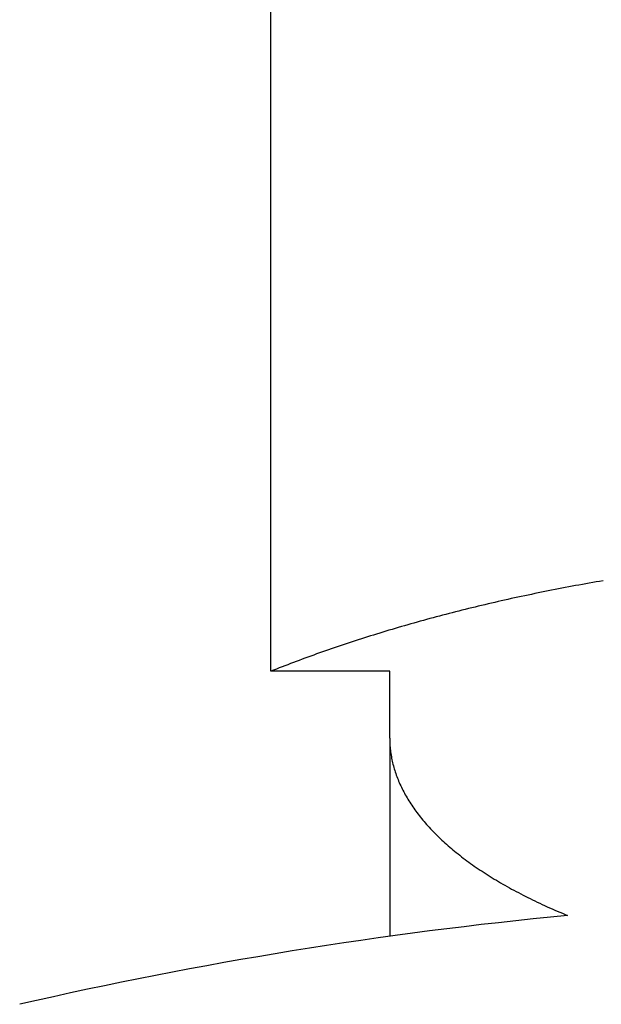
# Model space of a CAD drawing. Extents: x -140 to 296, y -140 to 296.
# Tile 4 of 15: x -22 to -9, y 96 to 119. Entities that reach past the tile are written whole.
import ezdxf

# ---------------------------------------------------------------- set-up
doc = ezdxf.new("R2010")
doc.units = 0
doc.header["$LTSCALE"] = 10
doc.layers.get('0').update_dxf_attribs({"linetype": 'CONTINUOUS'})

msp = doc.modelspace()

# ---------------------------------------------------------------- linework, layer by layer
for p, q in [((-16.248, 103.694), (-16.248, 128.981)), ((-13.5, 103.694), (-16.248, 103.694)), ((-13.5, 102.152), (-13.5, 103.694)), ((-13.5, 102.152), (-13.5, 97.57))]:
    msp.add_line(p, q)
for points in [[(-8.569, 105.786, 0), (-8.648, 105.772, 0), (-8.728, 105.758, 0), (-8.808, 105.744, 0), (-8.888, 105.73, 0), (-8.967, 105.716, 0), (-9.047, 105.702, 0), (-9.126, 105.687, 0), (-9.205, 105.673, 0), (-9.284, 105.658, 0), (-9.363, 105.643, 0), (-9.442, 105.628, 0), (-9.521, 105.613, 0), (-9.6, 105.598, 0), (-9.678, 105.583, 0), (-9.757, 105.567, 0), (-9.835, 105.552, 0), (-9.913, 105.536, 0), (-9.991, 105.52, 0), (-10.069, 105.504, 0), (-10.147, 105.488, 0), (-10.225, 105.472, 0), (-10.303, 105.456, 0), (-10.38, 105.44, 0), (-10.458, 105.423, 0), (-10.535, 105.406, 0), (-10.612, 105.39, 0), (-10.689, 105.373, 0), (-10.766, 105.356, 0), (-10.843, 105.338, 0), (-10.92, 105.321, 0), (-10.996, 105.304, 0), (-11.072, 105.286, 0), (-11.149, 105.269, 0), (-11.225, 105.251, 0), (-11.301, 105.233, 0), (-11.377, 105.215, 0), (-11.453, 105.197, 0), (-11.528, 105.178, 0), (-11.604, 105.16, 0), (-11.679, 105.142, 0), (-11.754, 105.123, 0), (-11.829, 105.104, 0), (-11.904, 105.085, 0), (-11.979, 105.066, 0), (-12.054, 105.047, 0), (-12.128, 105.028, 0), (-12.203, 105.009, 0), (-12.277, 104.989, 0), (-12.351, 104.97, 0), (-12.425, 104.95, 0), (-12.499, 104.93, 0), (-12.573, 104.91, 0), (-12.646, 104.89, 0), (-12.72, 104.87, 0), (-12.793, 104.85, 0), (-12.866, 104.83, 0), (-12.939, 104.809, 0), (-13.012, 104.789, 0), (-13.084, 104.768, 0), (-13.157, 104.747, 0), (-13.229, 104.726, 0), (-13.301, 104.705, 0), (-13.373, 104.684, 0), (-13.445, 104.662, 0), (-13.517, 104.641, 0), (-13.588, 104.62, 0), (-13.66, 104.598, 0), (-13.731, 104.576, 0), (-13.802, 104.554, 0), (-13.873, 104.532, 0), (-13.944, 104.51, 0), (-14.014, 104.488, 0), (-14.085, 104.466, 0), (-14.155, 104.443, 0), (-14.225, 104.421, 0), (-14.295, 104.398, 0), (-14.365, 104.375, 0), (-14.434, 104.352, 0), (-14.504, 104.329, 0), (-14.573, 104.306, 0), (-14.642, 104.283, 0), (-14.711, 104.26, 0), (-14.78, 104.236, 0), (-14.849, 104.213, 0), (-14.917, 104.189, 0), (-14.985, 104.166, 0), (-15.053, 104.142, 0), (-15.121, 104.118, 0), (-15.189, 104.094, 0), (-15.257, 104.069, 0), (-15.324, 104.045, 0), (-15.391, 104.021, 0), (-15.458, 103.996, 0), (-15.525, 103.972, 0), (-15.592, 103.947, 0), (-15.658, 103.922, 0), (-15.724, 103.897, 0), (-15.79, 103.872, 0), (-15.856, 103.847, 0), (-15.922, 103.822, 0), (-15.988, 103.796, 0), (-16.053, 103.771, 0), (-16.118, 103.745, 0), (-16.183, 103.72, 0), (-16.248, 103.694, 0)], [(-13.5, 102.152, 0), (-13.5, 102.116, 0), (-13.499, 102.08, 0), (-13.498, 102.045, 0), (-13.496, 102.009, 0), (-13.493, 101.973, 0), (-13.491, 101.937, 0), (-13.487, 101.902, 0), (-13.483, 101.866, 0), (-13.479, 101.83, 0), (-13.473, 101.795, 0), (-13.468, 101.759, 0), (-13.462, 101.723, 0), (-13.455, 101.688, 0), (-13.448, 101.652, 0), (-13.44, 101.617, 0), (-13.432, 101.581, 0), (-13.424, 101.545, 0), (-13.414, 101.51, 0), (-13.405, 101.474, 0), (-13.394, 101.439, 0), (-13.383, 101.403, 0), (-13.372, 101.368, 0), (-13.36, 101.333, 0), (-13.348, 101.297, 0), (-13.335, 101.262, 0), (-13.321, 101.227, 0), (-13.307, 101.191, 0), (-13.293, 101.156, 0), (-13.278, 101.121, 0), (-13.262, 101.086, 0), (-13.246, 101.051, 0), (-13.23, 101.016, 0), (-13.213, 100.981, 0), (-13.195, 100.946, 0), (-13.177, 100.911, 0), (-13.158, 100.876, 0), (-13.139, 100.841, 0), (-13.119, 100.806, 0), (-13.099, 100.772, 0), (-13.078, 100.737, 0), (-13.057, 100.703, 0), (-13.035, 100.668, 0), (-13.013, 100.633, 0), (-12.99, 100.599, 0), (-12.967, 100.565, 0), (-12.943, 100.53, 0), (-12.919, 100.496, 0), (-12.894, 100.462, 0), (-12.869, 100.428, 0), (-12.843, 100.394, 0), (-12.817, 100.36, 0), (-12.79, 100.326, 0), (-12.763, 100.292, 0), (-12.735, 100.258, 0), (-12.707, 100.225, 0), (-12.678, 100.191, 0), (-12.648, 100.158, 0), (-12.619, 100.124, 0), (-12.588, 100.091, 0), (-12.557, 100.057, 0), (-12.526, 100.024, 0), (-12.494, 99.991, 0), (-12.462, 99.958, 0), (-12.429, 99.925, 0), (-12.396, 99.892, 0), (-12.362, 99.859, 0), (-12.328, 99.827, 0), (-12.293, 99.794, 0), (-12.258, 99.762, 0), (-12.223, 99.729, 0), (-12.187, 99.697, 0), (-12.15, 99.665, 0), (-12.113, 99.633, 0), (-12.075, 99.601, 0), (-12.037, 99.569, 0), (-11.999, 99.537, 0), (-11.96, 99.505, 0), (-11.92, 99.474, 0), (-11.88, 99.442, 0), (-11.84, 99.411, 0), (-11.799, 99.379, 0), (-11.758, 99.348, 0), (-11.716, 99.317, 0), (-11.674, 99.286, 0), (-11.631, 99.255, 0), (-11.588, 99.225, 0), (-11.544, 99.194, 0), (-11.5, 99.164, 0), (-11.456, 99.133, 0), (-11.411, 99.103, 0), (-11.365, 99.073, 0), (-11.319, 99.043, 0), (-11.273, 99.013, 0), (-11.226, 98.983, 0), (-11.179, 98.953, 0), (-11.131, 98.924, 0), (-11.083, 98.894, 0), (-11.035, 98.865, 0), (-10.986, 98.836, 0), (-10.936, 98.807, 0), (-10.887, 98.778, 0), (-10.836, 98.749, 0), (-10.786, 98.721, 0), (-10.735, 98.692, 0), (-10.683, 98.664, 0), (-10.631, 98.636, 0), (-10.579, 98.608, 0), (-10.526, 98.58, 0), (-10.473, 98.552, 0), (-10.419, 98.524, 0), (-10.366, 98.497, 0), (-10.311, 98.469, 0), (-10.256, 98.442, 0), (-10.201, 98.415, 0), (-10.146, 98.388, 0), (-10.089, 98.361, 0), (-10.033, 98.335, 0), (-9.976, 98.308, 0), (-9.919, 98.282, 0), (-9.862, 98.255, 0), (-9.804, 98.23, 0), (-9.745, 98.204, 0), (-9.687, 98.178, 0), (-9.628, 98.152, 0), (-9.568, 98.127, 0), (-9.508, 98.102, 0), (-9.448, 98.077, 0), (-9.387, 98.052, 0)]]:
    msp.add_polyline3d(points)
msp.add_circle((0, 0), 130)
msp.add_arc((0, 0), 98.5, 95.46878, 102.93637)

doc.saveas('drawing.dxf')
